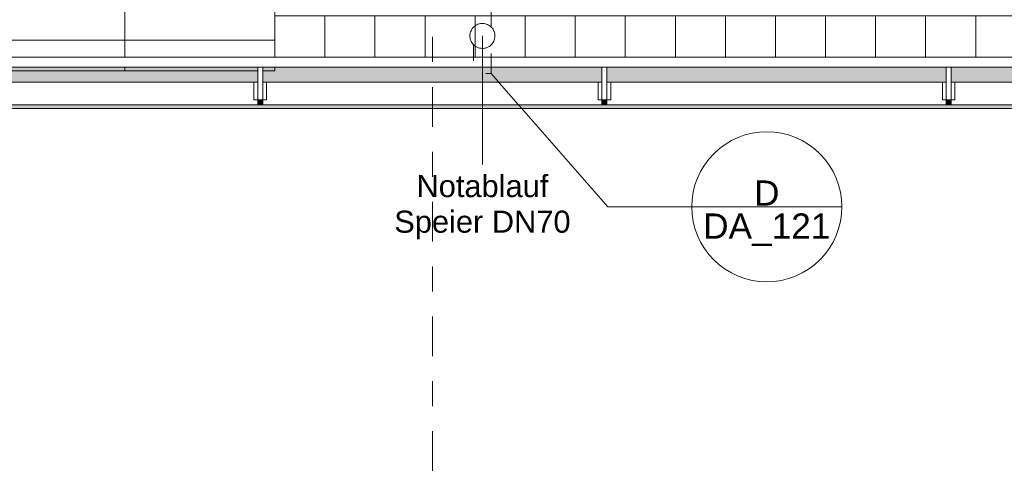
# Model space of a CAD drawing. Header units: metres. Extents: x -180 to 4, y -47 to 4.
# Tile 163 of 256: x -84.57 to -80.64, y -41.29 to -39.51. Entities that reach past the tile are written whole.
import ezdxf

# ---------------------------------------------------------------- set-up
doc = ezdxf.new("R2010")
doc.units = ezdxf.units.M
doc.header["$LTSCALE"] = 0.05
doc.header["$PDMODE"] = 1
doc.header["$PDSIZE"] = -2
doc.linetypes.add('Linienart-50', pattern=[2.116531, 1.058062, -1.058469])
doc.linetypes.add('Linienart-53', pattern=[5.291531, 3.175, -1.058062, 0.352704, -0.705764])
for name, color, linetype, lineweight, true_color in [('30 -36 Dächer- 3 Dachbeläge', 7, 'Continuous', 15, 0x9999ff), ('30 -36 Dächer- 4 Dachbekleidungen', 7, 'Continuous', 9, 0xccccff), ('40 -41 Abwasser_Wasser_Gas- 1 Abwasser + sanitäre Anlagen', 7, 'Continuous', 9, 0xff6633), ('70 -72 Beschriftung- 1 Beschriftung allgemein', 7, 'Continuous', 9, 0xff6633), ('70 -72 Beschriftung- 7 Detailverweise', 7, 'Continuous', 9, 0x00dd00)]:
    doc.layers.add(name, color=color, linetype=linetype, lineweight=lineweight, true_color=true_color)
for name, color, linetype, lineweight in [('40 -41 Abwasser_Wasser_Gas- 2 Wasser-1', 7, 'Continuous', 15), ('60- 61 allgemeine Ausstattung- 4 Terrassen', 7, 'Continuous', 9), ('70 -71 Achsen- 1 Gebäudeachsen', 7, 'Linienart-53', 18), ('Keine', 7, 'Continuous', 9)]:
    doc.layers.add(name, color=color, linetype=linetype, lineweight=lineweight)
doc.styles.add('Arial', font='arial.ttf')

# ---------------------------------------------------------------- blocks, each defined once
blk = doc.blocks.new('Gruppe-88')
at = {"layer": '70 -72 Beschriftung- 7 Detailverweise'}
blk.add_line((0.935, 0), (0.335, 0), dxfattribs=at)
at = {"layer": '70 -72 Beschriftung- 7 Detailverweise', "flags": 128}
blk.add_lwpolyline([(0.935, 0), (0.9336, -0.0294), (0.9292, -0.0585), (0.9221, -0.0871), (0.9122, -0.1148), (0.8996, -0.1414), (0.8844, -0.1667), (0.8669, -0.1903), (0.8471, -0.2121), (0.8253, -0.2319), (0.8017, -0.2494), (0.7764, -0.2646), (0.7498, -0.2772), (0.7221, -0.2871), (0.6935, -0.2942), (0.6644, -0.2986), (0.635, -0.3), (0.6056, -0.2986), (0.5765, -0.2942), (0.5479, -0.2871), (0.5202, -0.2772), (0.4936, -0.2646), (0.4683, -0.2494), (0.4447, -0.2319), (0.4229, -0.2121), (0.4031, -0.1903), (0.3856, -0.1667), (0.3704, -0.1414), (0.3578, -0.1148), (0.3479, -0.0871), (0.3408, -0.0585), (0.3364, -0.0294), (0.335, 0), (0.3364, 0.0294), (0.3408, 0.0585), (0.3479, 0.0871), (0.3578, 0.1148), (0.3704, 0.1414), (0.3856, 0.1667), (0.4031, 0.1903), (0.4229, 0.2121), (0.4447, 0.2319), (0.4683, 0.2494), (0.4936, 0.2646), (0.5202, 0.2772), (0.5479, 0.2871), (0.5765, 0.2942), (0.6056, 0.2986), (0.635, 0.3), (0.6644, 0.2986), (0.6935, 0.2942), (0.7221, 0.2871), (0.7498, 0.2772), (0.7764, 0.2646), (0.8017, 0.2494), (0.8253, 0.2319), (0.8471, 0.2121), (0.8669, 0.1903), (0.8844, 0.1667), (0.8996, 0.1414), (0.9122, 0.1148), (0.9221, 0.0871), (0.9292, 0.0585), (0.9336, 0.0294)], close=True, dxfattribs=at)
at = {"layer": '70 -72 Beschriftung- 7 Detailverweise'}
blk.add_point((0.635, 0), dxfattribs=at)
at = {"layer": '70 -72 Beschriftung- 7 Detailverweise', "line_spacing_factor": 0.96878, "style": 'Arial'}
for s, insert, char_height, attachment_point in [('D', (0.635, 0.0046), 0.1007, 8), ('DA_121', (0.635, -0.0267), 0.10069, 2)]:
    blk.add_mtext(s, dxfattribs=dict(at, insert=insert, char_height=char_height, attachment_point=attachment_point))
blk = doc.blocks.new('Referenzmarkierung-6')
at = {"layer": '70 -72 Beschriftung- 7 Detailverweise', "transparency": 33554687}
for q in [(-0.466, 0.533), (0.635, 0)]:
    blk.add_line((0, 0), q, dxfattribs=at)
at = {"layer": '70 -72 Beschriftung- 7 Detailverweise', "color": 7, "transparency": 33554687}
blk.add_blockref('Gruppe-88', (0, 0), dxfattribs=at)
blk = doc.blocks.new('Gruppe-130')
at = {"layer": '70 -72 Beschriftung- 1 Beschriftung allgemein', "linetype": 'Continuous', "lineweight": 0}
blk.add_hatch(color=30, dxfattribs=at).paths.add_polyline_path([(-82.7202, -40.0886), (-82.721, -40.0916), (-82.7218, -40.0886)])
at = {"layer": '70 -72 Beschriftung- 1 Beschriftung allgemein', "lineweight": 5, "flags": 128}
blk.add_lwpolyline([(-82.7202, -40.0886), (-82.721, -40.0916), (-82.7218, -40.0886)], close=True, dxfattribs=at)
at = {"layer": '70 -72 Beschriftung- 1 Beschriftung allgemein', "insert": (-82.721, -40.1332), "char_height": 0.088103, "attachment_point": 2, "line_spacing_factor": 0.969685, "style": 'Arial'}
blk.add_mtext('Notablauf\\PSpeier DN70', dxfattribs=at)
at = {"color": 255}
blk.add_wipeout([(-82.7643, -39.552), (-82.7616, -39.5479), (-82.7586, -39.5441), (-82.7552, -39.5405), (-82.7514, -39.5374), (-82.7474, -39.5346), (-82.7431, -39.5322), (-82.7386, -39.5302), (-82.7339, -39.5287), (-82.7291, -39.5277), (-82.7243, -39.5271), (-82.7194, -39.5271), (-82.7145, -39.5275), (-82.7096, -39.5283), (-82.7049, -39.5297), (-82.7004, -39.5315), (-82.696, -39.5337), (-82.6919, -39.5364), (-82.688, -39.5394), (-82.6845, -39.5429), (-82.6813, -39.5466), (-82.6785, -39.5506), (-82.6762, -39.5549), (-82.6742, -39.5594), (-82.6727, -39.5641), (-82.6717, -39.5689), (-82.6711, -39.5738), (-82.671, -39.5787), (-82.6714, -39.5836), (-82.6723, -39.5884), (-82.6737, -39.5931), (-82.6755, -39.5977), (-82.6777, -39.602), (-82.6804, -39.6062), (-82.6834, -39.61), (-82.6868, -39.6135), (-82.6906, -39.6167), (-82.6946, -39.6195), (-82.6989, -39.6219), (-82.7034, -39.6238), (-82.7081, -39.6253), (-82.7129, -39.6264), (-82.7177, -39.6269), (-82.7226, -39.627), (-82.7275, -39.6266), (-82.7324, -39.6257), (-82.7371, -39.6244), (-82.7416, -39.6226), (-82.746, -39.6203), (-82.7501, -39.6177), (-82.754, -39.6146), (-82.7575, -39.6112), (-82.7607, -39.6075), (-82.7635, -39.6034), (-82.7658, -39.5992), (-82.7678, -39.5947), (-82.7693, -39.59), (-82.7703, -39.5852), (-82.7709, -39.5803), (-82.771, -39.5754), (-82.7706, -39.5705), (-82.7697, -39.5657), (-82.7683, -39.561), (-82.7665, -39.5564)], dxfattribs=at).dxf.layer = '40 -41 Abwasser_Wasser_Gas- 2 Wasser-1'
at = {"layer": '40 -41 Abwasser_Wasser_Gas- 2 Wasser-1', "flags": 128}
blk.add_lwpolyline([(-82.7643, -39.552), (-82.7616, -39.5479), (-82.7586, -39.5441), (-82.7552, -39.5405), (-82.7514, -39.5374), (-82.7474, -39.5346), (-82.7431, -39.5322), (-82.7386, -39.5302), (-82.7339, -39.5287), (-82.7291, -39.5277), (-82.7243, -39.5271), (-82.7194, -39.5271), (-82.7145, -39.5275), (-82.7096, -39.5283), (-82.7049, -39.5297), (-82.7004, -39.5315), (-82.696, -39.5337), (-82.6919, -39.5364), (-82.688, -39.5394), (-82.6845, -39.5429), (-82.6813, -39.5466), (-82.6785, -39.5506), (-82.6762, -39.5549), (-82.6742, -39.5594), (-82.6727, -39.5641), (-82.6717, -39.5689), (-82.6711, -39.5738), (-82.671, -39.5787), (-82.6714, -39.5836), (-82.6723, -39.5884), (-82.6737, -39.5931), (-82.6755, -39.5977), (-82.6777, -39.602), (-82.6804, -39.6062), (-82.6834, -39.61), (-82.6868, -39.6135), (-82.6906, -39.6167), (-82.6946, -39.6195), (-82.6989, -39.6219), (-82.7034, -39.6238), (-82.7081, -39.6253), (-82.7129, -39.6264), (-82.7177, -39.6269), (-82.7226, -39.627), (-82.7275, -39.6266), (-82.7324, -39.6257), (-82.7371, -39.6244), (-82.7416, -39.6226), (-82.746, -39.6203), (-82.7501, -39.6177), (-82.754, -39.6146), (-82.7575, -39.6112), (-82.7607, -39.6075), (-82.7635, -39.6034), (-82.7658, -39.5992), (-82.7678, -39.5947), (-82.7693, -39.59), (-82.7703, -39.5852), (-82.7709, -39.5803), (-82.771, -39.5754), (-82.7706, -39.5705), (-82.7697, -39.5657), (-82.7683, -39.561), (-82.7665, -39.5564)], close=True, dxfattribs=at)
at = {"layer": '70 -72 Beschriftung- 1 Beschriftung allgemein'}
blk.add_line((-82.721, -39.577), (-82.721, -40.0916), dxfattribs=at)
blk = doc.blocks.new('Gruppe-143')
at = {"color": 255}
blk.add_wipeout([(-83.5985, -39.762), (-83.5985, -39.832), (-83.6185, -39.832), (-83.6185, -39.762)], dxfattribs=at).dxf.layer = '30 -36 Dächer- 4 Dachbekleidungen'
at = {"layer": '30 -36 Dächer- 3 Dachbeläge', "linetype": 'Continuous', "lineweight": 0, "transparency": 33554687}
blk.add_hatch(color=254, dxfattribs=at).paths.add_polyline_path([(-83.5985, -39.852), (-83.5985, -39.832), (-83.6185, -39.832), (-83.6185, -39.852)])
at = {"layer": '30 -36 Dächer- 3 Dachbeläge', "color": 254, "linetype": 'Continuous', "lineweight": 9, "true_color": 0xccccff, "transparency": 33554687, "flags": 128}
blk.add_lwpolyline([(-83.5985, -39.852), (-83.5985, -39.832), (-83.6185, -39.832), (-83.6185, -39.852)], dxfattribs=at)
at = {"layer": '30 -36 Dächer- 4 Dachbekleidungen', "flags": 128}
for points in [[(-83.6335, -39.762), (-83.6335, -39.832), (-83.6185, -39.832)], [(-83.5985, -39.762), (-83.5985, -39.832), (-83.6185, -39.832), (-83.6185, -39.762)], [(-83.5835, -39.762), (-83.5835, -39.832), (-83.5985, -39.832)]]:
    blk.add_lwpolyline(points, dxfattribs=at)
at = {"color": 255}
blk.add_wipeout([(-83.5985, -39.762), (-83.5985, -39.702), (-83.6185, -39.702), (-83.6185, -39.762)], dxfattribs=at).dxf.layer = '30 -36 Dächer- 4 Dachbekleidungen'
at = {"layer": '30 -36 Dächer- 4 Dachbekleidungen', "flags": 128}
blk.add_lwpolyline([(-83.5985, -39.762), (-83.5985, -39.702), (-83.6185, -39.702), (-83.6185, -39.762)], dxfattribs=at)
blk = doc.blocks.new('Gruppe-144')
at = {"color": 255}
blk.add_wipeout([(-82.2235, -39.762), (-82.2235, -39.832), (-82.2435, -39.832), (-82.2435, -39.762)], dxfattribs=at).dxf.layer = '30 -36 Dächer- 4 Dachbekleidungen'
at = {"layer": '30 -36 Dächer- 3 Dachbeläge', "linetype": 'Continuous', "lineweight": 0, "transparency": 33554687}
blk.add_hatch(color=254, dxfattribs=at).paths.add_polyline_path([(-82.2235, -39.852), (-82.2235, -39.832), (-82.2435, -39.832), (-82.2435, -39.852)])
at = {"layer": '30 -36 Dächer- 3 Dachbeläge', "color": 254, "linetype": 'Continuous', "lineweight": 9, "true_color": 0xccccff, "transparency": 33554687, "flags": 128}
blk.add_lwpolyline([(-82.2235, -39.852), (-82.2235, -39.832), (-82.2435, -39.832), (-82.2435, -39.852)], dxfattribs=at)
at = {"layer": '30 -36 Dächer- 4 Dachbekleidungen', "flags": 128}
for points in [[(-82.2585, -39.762), (-82.2585, -39.832), (-82.2435, -39.832)], [(-82.2235, -39.762), (-82.2235, -39.832), (-82.2435, -39.832), (-82.2435, -39.762)], [(-82.2085, -39.762), (-82.2085, -39.832), (-82.2235, -39.832)]]:
    blk.add_lwpolyline(points, dxfattribs=at)
at = {"color": 255}
blk.add_wipeout([(-82.2235, -39.762), (-82.2235, -39.702), (-82.2435, -39.702), (-82.2435, -39.762)], dxfattribs=at).dxf.layer = '30 -36 Dächer- 4 Dachbekleidungen'
at = {"layer": '30 -36 Dächer- 4 Dachbekleidungen', "flags": 128}
blk.add_lwpolyline([(-82.2235, -39.762), (-82.2235, -39.702), (-82.2435, -39.702), (-82.2435, -39.762)], dxfattribs=at)
blk = doc.blocks.new('Gruppe-145')
at = {"color": 255}
blk.add_wipeout([(-80.8485, -39.762), (-80.8485, -39.832), (-80.8685, -39.832), (-80.8685, -39.762)], dxfattribs=at).dxf.layer = '30 -36 Dächer- 4 Dachbekleidungen'
at = {"layer": '30 -36 Dächer- 3 Dachbeläge', "linetype": 'Continuous', "lineweight": 0, "transparency": 33554687}
blk.add_hatch(color=254, dxfattribs=at).paths.add_polyline_path([(-80.8485, -39.852), (-80.8485, -39.832), (-80.8685, -39.832), (-80.8685, -39.852)])
at = {"layer": '30 -36 Dächer- 3 Dachbeläge', "color": 254, "linetype": 'Continuous', "lineweight": 9, "true_color": 0xccccff, "transparency": 33554687, "flags": 128}
blk.add_lwpolyline([(-80.8485, -39.852), (-80.8485, -39.832), (-80.8685, -39.832), (-80.8685, -39.852)], dxfattribs=at)
at = {"layer": '30 -36 Dächer- 4 Dachbekleidungen', "flags": 128}
for points in [[(-80.8835, -39.762), (-80.8835, -39.832), (-80.8685, -39.832)], [(-80.8485, -39.762), (-80.8485, -39.832), (-80.8685, -39.832), (-80.8685, -39.762)], [(-80.8335, -39.762), (-80.8335, -39.832), (-80.8485, -39.832)]]:
    blk.add_lwpolyline(points, dxfattribs=at)
at = {"color": 255}
blk.add_wipeout([(-80.8485, -39.762), (-80.8485, -39.702), (-80.8685, -39.702), (-80.8685, -39.762)], dxfattribs=at).dxf.layer = '30 -36 Dächer- 4 Dachbekleidungen'
at = {"layer": '30 -36 Dächer- 4 Dachbekleidungen', "flags": 128}
blk.add_lwpolyline([(-80.8485, -39.762), (-80.8485, -39.702), (-80.8685, -39.702), (-80.8685, -39.762)], dxfattribs=at)
blk = doc.blocks.new('Gruppe-198')
at = {"layer": '30 -36 Dächer- 3 Dachbeläge', "linetype": 'Continuous', "lineweight": 0}
blk.add_hatch(color=254, dxfattribs=at).paths.add_polyline_path([(-96.571, -39.702), (-75.091, -39.702), (-75.091, -39.867), (-96.571, -39.867)])
at = {"layer": '60- 61 allgemeine Ausstattung- 4 Terrassen', "linetype": 'Continuous', "lineweight": 9, "transparency": 33554534}
h = blk.add_hatch(dxfattribs=at)
h.set_pattern_fill('Platte 60_60 SRF-1', style=0, pattern_type=2)
h.set_pattern_definition([(90, (-83.55, -31.79404), (-0.6, 7e-17), []), (0, (-83.55, -31.79404), (0, 0.6), [])])
h.paths.add_polyline_path([(-91.3504, -37.194), (-98.824, -37.194), (-98.824, -39.2803), (-98.824, -39.2803), (-98.824, -39.837), (-96.571, -39.837), (-96.571, -39.717), (-83.5504, -39.717), (-83.5504, -37.187), (-83.5503, -36.06), (-83.5504, -36.06), (-83.5504, -33.594), (-75.268, -33.594), (-75.268, -31.794), (-91.3504, -31.794)])
at = {"layer": '30 -36 Dächer- 3 Dachbeläge', "flags": 128}
blk.add_lwpolyline([(-96.571, -39.702), (-75.091, -39.702), (-75.091, -39.867), (-96.571, -39.867)], close=True, dxfattribs=at)
at = {"layer": '60- 61 allgemeine Ausstattung- 4 Terrassen', "color": 252, "linetype": 'Continuous', "lineweight": 9, "true_color": 0x888888, "transparency": 33554687, "flags": 128}
blk.add_lwpolyline([(-91.3504, -37.194), (-98.824, -37.194), (-98.824, -39.2803), (-98.824, -39.2803), (-98.824, -39.837), (-96.571, -39.837), (-96.571, -39.717), (-83.5504, -39.717), (-83.5504, -37.187), (-83.5503, -36.06), (-83.5504, -36.06), (-83.5504, -33.594), (-75.268, -33.594), (-75.268, -31.794), (-91.3504, -31.794)], close=True, dxfattribs=at)
at = {"layer": '60- 61 allgemeine Ausstattung- 4 Terrassen', "lineweight": 18, "flags": 128}
blk.add_lwpolyline([(-75.061, -39.837), (-96.401, -39.837), (-96.401, -40.137), (-96.221, -40.137), (-96.221, -42.957), (-99.221, -42.957), (-99.221, -39.837)], dxfattribs=at)
at = {"color": 255}
blk.add_wipeout([(-96.221, -40.307), (-96.571, -40.307), (-96.571, -39.702), (-75.091, -39.702), (-75.091, -39.662), (-96.611, -39.662), (-96.611, -40.347), (-96.221, -40.347)], dxfattribs=at).dxf.layer = '30 -36 Dächer- 4 Dachbekleidungen'
at = {"layer": '30 -36 Dächer- 4 Dachbekleidungen', "flags": 128}
blk.add_lwpolyline([(-96.221, -40.307), (-96.571, -40.307), (-96.571, -39.702), (-75.091, -39.702), (-75.091, -39.662), (-96.611, -39.662), (-96.611, -40.347), (-96.221, -40.347)], close=True, dxfattribs=at)
at = {"layer": '40 -41 Abwasser_Wasser_Gas- 1 Abwasser + sanitäre Anlagen', "linetype": 'Linienart-50', "flags": 128}
blk.add_lwpolyline([(-82.886, -31.705), (-82.886, -33.6928), (-82.686, -34.0138), (-82.686, -39.727), (-82.756, -39.727), (-82.756, -34.0383), (-82.956, -33.7173), (-82.956, -31.705)], close=True, dxfattribs=at)
at = {"layer": '70 -72 Beschriftung- 7 Detailverweise', "insert": (-81.585, -40.2867), "char_height": 0.10069, "attachment_point": 2, "line_spacing_factor": 0.96878, "style": 'Arial'}
blk.add_mtext('DA_121', dxfattribs=at)
at = {"color": 255}
blk.add_wipeout([(-96.221, -40.157), (-96.421, -40.157), (-96.421, -39.852), (-75.091, -39.852), (-75.091, -39.762), (-96.511, -39.762), (-96.511, -40.247), (-96.221, -40.247)], dxfattribs=at).dxf.layer = '30 -36 Dächer- 4 Dachbekleidungen'
at = {"layer": '30 -36 Dächer- 4 Dachbekleidungen', "flags": 128}
blk.add_lwpolyline([(-96.221, -40.157), (-96.421, -40.157), (-96.421, -39.852), (-75.091, -39.852), (-75.091, -39.762), (-96.511, -39.762), (-96.511, -40.247), (-96.221, -40.247)], close=True, dxfattribs=at)
at = {"layer": '70 -72 Beschriftung- 7 Detailverweise', "transparency": 33554687}
blk.add_line((-82.22, -40.26), (-81.585, -40.26), dxfattribs=at)
at = {"layer": '70 -72 Beschriftung- 7 Detailverweise'}
blk.add_line((-81.285, -40.26), (-81.885, -40.26), dxfattribs=at)
at = {"layer": '70 -72 Beschriftung- 7 Detailverweise', "flags": 128}
blk.add_lwpolyline([(-81.285, -40.26), (-81.2864, -40.2894), (-81.2908, -40.3185), (-81.2979, -40.3471), (-81.3078, -40.3748), (-81.3204, -40.4014), (-81.3356, -40.4267), (-81.3531, -40.4503), (-81.3729, -40.4721), (-81.3947, -40.4919), (-81.4183, -40.5094), (-81.4436, -40.5246), (-81.4702, -40.5372), (-81.4979, -40.5471), (-81.5265, -40.5542), (-81.5556, -40.5586), (-81.585, -40.56), (-81.6144, -40.5586), (-81.6435, -40.5542), (-81.6721, -40.5471), (-81.6998, -40.5372), (-81.7264, -40.5246), (-81.7517, -40.5094), (-81.7753, -40.4919), (-81.7971, -40.4721), (-81.8169, -40.4503), (-81.8344, -40.4267), (-81.8496, -40.4014), (-81.8622, -40.3748), (-81.8721, -40.3471), (-81.8792, -40.3185), (-81.8836, -40.2894), (-81.885, -40.26), (-81.8836, -40.2306), (-81.8792, -40.2015), (-81.8721, -40.1729), (-81.8622, -40.1452), (-81.8496, -40.1186), (-81.8344, -40.0933), (-81.8169, -40.0697), (-81.7971, -40.0479), (-81.7753, -40.0281), (-81.7517, -40.0106), (-81.7264, -39.9954), (-81.6998, -39.9828), (-81.6721, -39.9729), (-81.6435, -39.9658), (-81.6144, -39.9614), (-81.585, -39.96), (-81.5556, -39.9614), (-81.5265, -39.9658), (-81.4979, -39.9729), (-81.4702, -39.9828), (-81.4436, -39.9954), (-81.4183, -40.0106), (-81.3947, -40.0281), (-81.3729, -40.0479), (-81.3531, -40.0697), (-81.3356, -40.0933), (-81.3204, -40.1186), (-81.3078, -40.1452), (-81.2979, -40.1729), (-81.2908, -40.2015), (-81.2864, -40.2306)], close=True, dxfattribs=at)
at = {"layer": '70 -72 Beschriftung- 7 Detailverweise'}
blk.add_point((-81.585, -40.26), dxfattribs=at)
blk.add_blockref('Referenzmarkierung-6', (-82.22, -40.26), dxfattribs=at)
at = {"layer": '70 -72 Beschriftung- 7 Detailverweise', "insert": (-81.585, -40.2554), "char_height": 0.1007, "attachment_point": 8, "line_spacing_factor": 0.96878, "style": 'Arial'}
blk.add_mtext('D', dxfattribs=at)
at = {"layer": '40 -41 Abwasser_Wasser_Gas- 2 Wasser-1', "color": 7}
blk.add_blockref('Gruppe-130', (0, 0), dxfattribs=at)
at = {"layer": '70 -72 Beschriftung- 1 Beschriftung allgemein', "color": 7}
for name in ['Gruppe-143', 'Gruppe-145']:
    blk.add_blockref(name, (0, 0), dxfattribs=at)
at = {"layer": '60- 61 allgemeine Ausstattung- 4 Terrassen', "linetype": 'Continuous', "lineweight": 9, "transparency": 33554495}
h = blk.add_hatch(dxfattribs=at)
h.set_pattern_fill('Dämmstoff v 2mm SRF-3', style=0, pattern_type=2)
h.set_pattern_definition([(90, (-83.55039, -37.82804), (0.2, 0), [])])
h.paths.add_polyline_path([(-83.5504, -39.497), (-75.268, -39.497), (-75.268, -39.662), (-83.5504, -39.662)])
at = {"layer": '60- 61 allgemeine Ausstattung- 4 Terrassen', "color": 252, "linetype": 'Continuous', "lineweight": 9, "true_color": 0x888888, "transparency": 33554687, "flags": 128}
blk.add_lwpolyline([(-83.5504, -39.497), (-75.268, -39.497), (-75.268, -39.662), (-83.5504, -39.662)], close=True, dxfattribs=at)
at = {"layer": '70 -72 Beschriftung- 7 Detailverweise', "transparency": 33554687}
blk.add_line((-82.22, -40.26), (-82.686, -39.727), dxfattribs=at)
at = {"layer": '70 -72 Beschriftung- 1 Beschriftung allgemein', "color": 7}
blk.add_blockref('Gruppe-144', (0, 0), dxfattribs=at)
blk = doc.blocks.new('_Dach_2D (2D)')
at = {"layer": '70 -72 Beschriftung- 1 Beschriftung allgemein', "color": 7}
blk.add_blockref('Gruppe-198', (0, 0), dxfattribs=at)
blk = doc.blocks.new('_Achsen (3D)')
at = {"layer": '70 -71 Achsen- 1 Gebäudeachsen', "transparency": 33554687}
blk.add_line((-82.921, 3.8), (-82.921, -46.172), dxfattribs=at)

msp = doc.modelspace()

# ---------------------------------------------------------------- block references
at = {"layer": 'Keine', "color": 1}
msp.add_blockref('_Dach_2D (2D)', (0, 0), dxfattribs=at)

# ---------------------------------------------------------------- next in the draw order: block references
msp.add_blockref('_Achsen (3D)', (0, 0), dxfattribs=at)

doc.saveas('drawing.dxf')
